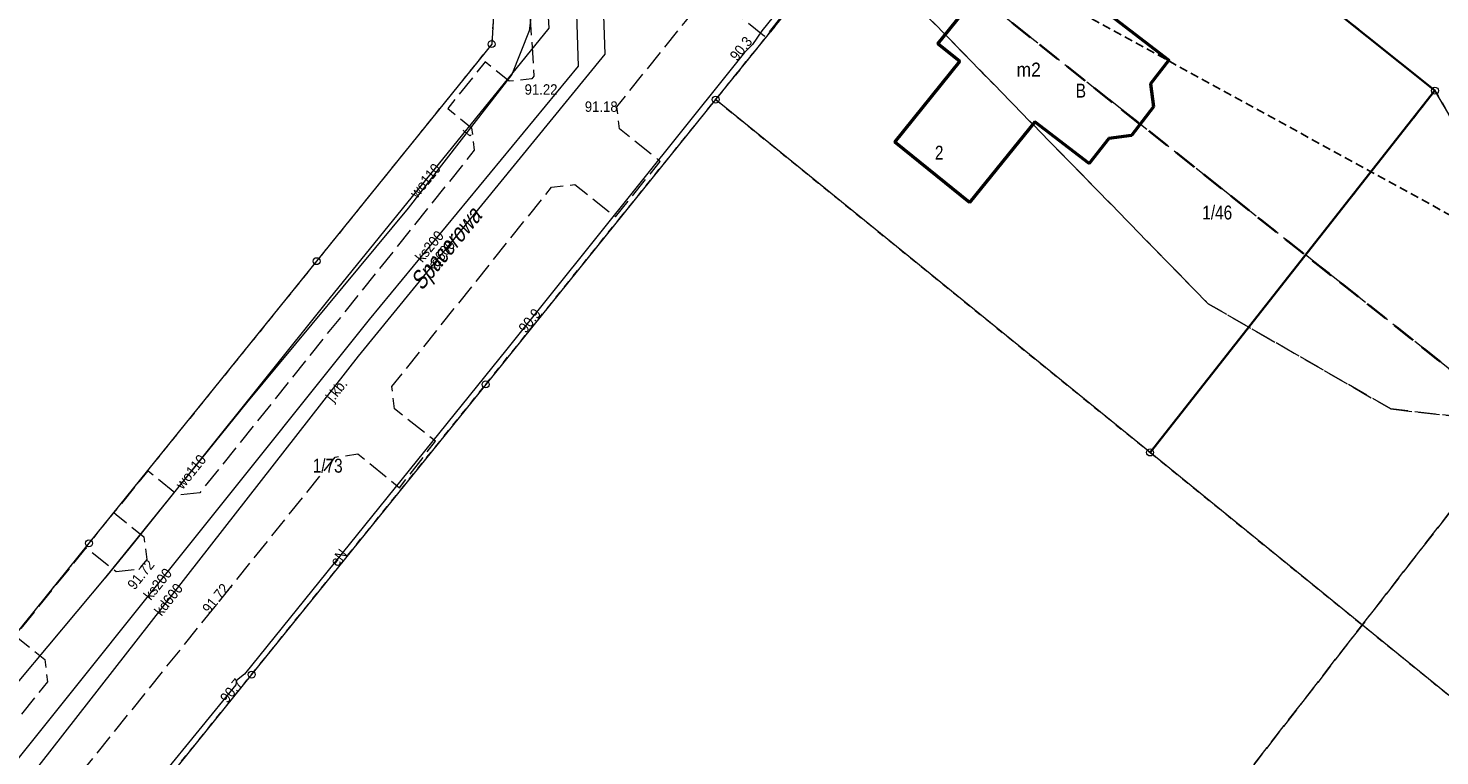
# Model space of a CAD drawing. Header units: metres. Extents: x 6540907 to 6541833, y 5893434 to 5894895.
# Tile 181 of 256: x 6541422 to 6541523, y 5894030 to 5894082. Entities that reach past the tile are written whole.
import ezdxf
from ezdxf.enums import TextEntityAlignment as Align

# ---------------------------------------------------------------- set-up
doc = ezdxf.new("R2010")
doc.units = ezdxf.units.M
doc.header["$MEASUREMENT"] = 0
for name, pattern in [('1.5_0.5', [2, 1.5, -0.5]), ('1.5_1.0', [2.5, 1.5, -1]), ('2', [0.9, 0.6, -0.3]), ('219-500', [0, 0]), ('egkk-500', [2, 1.5, -0.5]), ('egug-500', [1, 0.5, -0.5])]:
    doc.linetypes.add(name, pattern=pattern)
doc.layers.get('0').update_dxf_attribs({"color": 2, "linetype": 'CONTINUOUS', "lineweight": 5})
for name, color, linetype, lineweight in [('202-punkt graniczny', 251, 'CONTINUOUS', 9), ('210-oznaczenie konturu użytku gruntowego', 251, 'CONTINUOUS', 9), ('211-numer działki ewidencyjnej', 156, 'CONTINUOUS', 9), ('216-obręb ewidencyjny', 251, 'CONTINUOUS', 9), ('217-kontur klasyfikacyjny', 251, 'CONTINUOUS', 9), ('218-kontur użytku gruntowego', 251, 'CONTINUOUS', 9), ('219-działka ewidencyjna', 152, 'CONTINUOUS', 18), ('312-budynek ewidencyjny', 251, 'CONTINUOUS', 9), ('312-oznaczenie budynku ewidencyjnego', 251, 'CONTINUOUS', 9), ('312-oznaczenie budynku ewidencyjnego-Atr117', 251, 'CONTINUOUS', 9), ('994-Nazwa ulicy', 251, 'CONTINUOUS', 9), ('jezdnia', 251, 'CONTINUOUS', 9), ('jezdnia-Atr17', 251, 'CONTINUOUS', 9), ('ogrodzenie trwałe', 251, 'CONTINUOUS', 9), ('pikieta sztuczna', 251, 'CONTINUOUS', 9), ('pikieta sztuczna-Atr2', 251, 'CONTINUOUS', 9), ('przewód elektroenergetyczny podziemny', 251, 'CONTINUOUS', 9), ('przewód elektroenergetyczny podziemny-Atr1', 251, 'CONTINUOUS', 9), ('przewód kanalizacyjny', 251, 'CONTINUOUS', 9), ('przewód kanalizacyjny-Atr1', 251, 'CONTINUOUS', 9), ('przewód telekomunikacyjny podziemny', 251, 'CONTINUOUS', 9), ('przewód telekomunikacyjny podziemny-Atr1', 251, 'CONTINUOUS', 9), ('przewód wodociągowy', 251, 'CONTINUOUS', 9), ('przewód wodociągowy-Atr1', 251, 'CONTINUOUS', 9), ('Punkt budynku', 251, 'CONTINUOUS', 9), ('rzędna', 251, 'CONTINUOUS', 9), ('rzędna-Atr2', 251, 'CONTINUOUS', 9), ('Zakres', 252, 'CONTINUOUS', 15)]:
    doc.layers.add(name, color=color, linetype=linetype, lineweight=lineweight)
doc.styles.get("Standard").update_dxf_attribs({"font": 'Arial', "width": 0.75})
doc.linetypes.add('902-500', pattern='A,3.75,0,[1,ksztalty.shx,S=0.5,R=0,X=0,Y=0],3.75', length=7.5)

# ---------------------------------------------------------------- blocks, each defined once
blk = doc.blocks.new('PUNKTBUD')
at = {"color": 0}
blk.add_circle((0, 0), 0.045, dxfattribs=at)
blk = doc.blocks.new('202')
at = {"color": 0, "linetype": 'Continuous', "lineweight": 0}
blk.add_circle((0, 0), 0.25, dxfattribs=at)
blk = doc.blocks.new('PW01')
at = {"linetype": 'Continuous', "lineweight": 13}
h = blk.add_hatch(color=0, dxfattribs=at)
edge = h.paths.add_edge_path()
edge.add_arc((0, 0), 0.045, 0, 360)

msp = doc.modelspace()

# ---------------------------------------------------------------- linework, layer by layer
at = {"layer": '216-obręb ewidencyjny', "linetype": '1.5_1.0', "lineweight": 35, "flags": 128}
for points in [[(6540907.06, 5893988), (6540917.97, 5893998.72), (6540919.14, 5894000.04), (6540986.55, 5894049.99), (6541000.71, 5894071.73), (6541018.98, 5894099.71), (6541073.42, 5894137.05), (6541168.23, 5894186.97), (6541196.88, 5894188.55), (6541244.66, 5894165.71), (6541308.83, 5894140.8), (6541372.49, 5894155.85), (6541415.18, 5894143.39), (6541528.91, 5894053.47), (6541669.76, 5893991.01), (6541682.61, 5893968.09)], [(6541682.61, 5893968.09), (6541669.76, 5893991.01), (6541528.91, 5894053.47), (6541415.18, 5894143.39), (6541372.49, 5894155.85), (6541308.83, 5894140.8), (6541244.66, 5894165.71), (6541196.88, 5894188.55), (6541168.23, 5894186.97), (6541073.42, 5894137.05), (6541018.98, 5894099.71), (6541000.71, 5894071.73), (6540986.55, 5894049.99), (6540919.14, 5894000.04), (6540917.97, 5893998.72), (6540907.06, 5893988)]]:
    msp.add_lwpolyline(points, dxfattribs=at)
at = {"layer": '217-kontur klasyfikacyjny', "linetype": 'egkk-500', "lineweight": 18, "flags": 128}
for points in [[(6541528.91, 5894053.47), (6541474.93, 5894096.15)], [(6541506.64, 5894062.06), (6541485.44, 5894083.74)], [(6541485.44, 5894083.74), (6541506.64, 5894062.06)], [(6541519.75, 5894054.52), (6541506.64, 5894062.06)], [(6541506.64, 5894062.06), (6541519.75, 5894054.52)], [(6541528.91, 5894053.47), (6541519.75, 5894054.52)], [(6541519.75, 5894054.52), (6541528.91, 5894053.47)], [(6541506.27, 5894024.32), (6541528.91, 5894053.47)], [(6541528.91, 5894053.47), (6541506.27, 5894024.32)]]:
    msp.add_lwpolyline(points, dxfattribs=at)
at = {"layer": '218-kontur użytku gruntowego', "linetype": 'egug-500', "lineweight": 18, "flags": 128}
for points in [[(6541491.86, 5894102.19), (6541471.28, 5894076.71)], [(6541471.28, 5894076.71), (6541491.86, 5894102.19)], [(6541455.72, 5894089.27), (6541455.21, 5894080.69)], [(6541522.91, 5894077.35), (6541514.93, 5894083.74)], [(6541514.93, 5894083.74), (6541522.91, 5894077.35)], [(6541455.21, 5894080.69), (6541452.1, 5894076.84)], [(6541502.46, 5894051.4), (6541522.91, 5894077.35)], [(6541522.91, 5894077.35), (6541502.46, 5894051.4)], [(6541522.91, 5894077.35), (6541536.39, 5894054.56)], [(6541536.39, 5894054.56), (6541522.91, 5894077.35)], [(6541452.1, 5894076.84), (6541442.64, 5894065.12)], [(6541464.41, 5894068.21), (6541471.28, 5894076.71)], [(6541471.28, 5894076.71), (6541502.46, 5894051.4)], [(6541454.78, 5894056.28), (6541464.41, 5894068.21)], [(6541442.64, 5894065.12), (6541426.3, 5894044.89)], [(6541437.97, 5894035.47), (6541454.78, 5894056.28)], [(6541502.46, 5894051.4), (6541527.95, 5894030.7)], [(6541426.3, 5894044.89), (6541413.56, 5894029.12)], [(6541422.27, 5894016.02), (6541437.97, 5894035.47)]]:
    msp.add_lwpolyline(points, dxfattribs=at)
at = {"layer": '219-działka ewidencyjna', "linetype": '219-500', "lineweight": 18, "flags": 128}
for points in [[(6541491.86, 5894102.19), (6541471.28, 5894076.71)], [(6541522.91, 5894077.35), (6541491.86, 5894102.19)], [(6541455.72, 5894089.27), (6541455.21, 5894080.69)], [(6541455.21, 5894080.69), (6541442.64, 5894065.12)], [(6541522.91, 5894077.35), (6541502.46, 5894051.4)], [(6541536.39, 5894054.56), (6541522.91, 5894077.35)], [(6541471.28, 5894076.71), (6541454.78, 5894056.28)], [(6541502.46, 5894051.4), (6541471.28, 5894076.71)], [(6541442.64, 5894065.12), (6541426.3, 5894044.89)], [(6541454.78, 5894056.28), (6541437.97, 5894035.47)], [(6541527.95, 5894030.7), (6541502.46, 5894051.4)], [(6541426.3, 5894044.89), (6541409.97, 5894024.67)], [(6541437.97, 5894035.47), (6541422.27, 5894016.02)]]:
    msp.add_lwpolyline(points, dxfattribs=at)
at = {"layer": '312-budynek ewidencyjny', "linetype": 'Continuous', "lineweight": 50, "flags": 128}
for points in [[(6541487.23, 5894080.72), (6541493.22, 5894088.13)], [(6541499.29, 5894083.01), (6541503.82, 5894079.53)], [(6541488.81, 5894079.44), (6541487.23, 5894080.72)], [(6541484.14, 5894073.66), (6541488.81, 5894079.44)], [(6541503.82, 5894079.53), (6541502.5, 5894077.83)], [(6541502.5, 5894077.83), (6541502.71, 5894076.19)], [(6541502.71, 5894076.19), (6541501.12, 5894074.14)], [(6541494.2, 5894075.12), (6541489.5, 5894069.34)], [(6541498.09, 5894072.12), (6541494.2, 5894075.12)], [(6541499.5, 5894073.93), (6541498.09, 5894072.12)], [(6541501.12, 5894074.14), (6541499.5, 5894073.93)], [(6541489.5, 5894069.34), (6541484.14, 5894073.66)]]:
    msp.add_lwpolyline(points, dxfattribs=at)
at = {"layer": 'jezdnia', "linetype": '1.5_0.5', "lineweight": 18, "flags": 128}
msp.add_lwpolyline([(6541402.28, 5893991.46), (6541404.63, 5893994.45), (6541404.55, 5893994.51), (6541401.69, 5893996.8), (6541401.51, 5893998.37), (6541411.49, 5894010.76), (6541413.11, 5894010.95), (6541415.95, 5894008.65), (6541418.46, 5894011.78), (6541415.65, 5894014.07), (6541415.46, 5894015.67), (6541416.64, 5894017.07), (6541420.09, 5894021.4), (6541421.67, 5894021.57), (6541424.52, 5894019.29), (6541427.06, 5894022.43), (6541424.24, 5894024.7), (6541424.04, 5894026.3), (6541443.98, 5894051.07), (6541445.61, 5894051.29), (6541448.6, 5894048.87), (6541451.18, 5894052.21), (6541448.23, 5894054.53), (6541448.05, 5894056.13), (6541459.5, 5894070.43), (6541461.17, 5894070.62), (6541464.09, 5894068.31), (6541467.31, 5894072.27), (6541464.37, 5894074.62), (6541464.2, 5894076.2), (6541469.11, 5894082.31), (6541470.08, 5894083.47), (6541471.82, 5894083.71), (6541474.65, 5894081.38), (6541474.88, 5894081.23), (6541478.42, 5894085.67), (6541478.09, 5894085.95), (6541487.07, 5894097.06), (6541486.95, 5894098.08), (6541487.63, 5894098.89), (6541488.59, 5894099), (6541491.32, 5894102.36), (6541487.54, 5894105.42), (6541483.69, 5894108.58), (6541476.46, 5894114.47), (6541465.05, 5894100.26), (6541464.87, 5894100.4), (6541462.08, 5894097.11), (6541462.12, 5894096.98), (6541463.47, 5894094.7), (6541457.64, 5894087.42), (6541458.24, 5894078.39), (6541458.08, 5894078.21), (6541456.47, 5894078.02), (6541454.73, 5894079.42), (6541452.06, 5894076.08), (6541453.76, 5894074.69), (6541453.96, 5894073.08), (6541434.26, 5894048.51), (6541432.68, 5894048.33), (6541430.69, 5894049.95), (6541430.53, 5894050.08), (6541428.09, 5894047.09), (6541428.25, 5894046.95), (6541430.25, 5894045.35), (6541430.45, 5894043.73), (6541429.85, 5894043), (6541428.25, 5894042.84), (6541426.24, 5894044.44), (6541426.08, 5894044.56), (6541420.99, 5894038.26), (6541423.13, 5894036.55), (6541423.32, 5894034.95), (6541412.14, 5894021.13), (6541410.17, 5894018.68), (6541408.57, 5894018.49), (6541406.59, 5894020.1), (6541406.42, 5894020.23), (6541403.99, 5894017.08), (6541404.1, 5894017), (6541406.09, 5894015.36), (6541406.28, 5894013.84), (6541393.64, 5893998.19), (6541392.06, 5893998.03), (6541390.07, 5893999.64), (6541387.55, 5893996.46), (6541389.52, 5893994.83), (6541389.76, 5893993.29), (6541388.32, 5893991.46)], dxfattribs=at)
at = {"layer": 'ogrodzenie trwałe', "linetype": '902-500', "lineweight": 35, "flags": 128}
msp.add_lwpolyline([(6541496, 5894098.82), (6541522.91, 5894077.35), (6541502.46, 5894051.4)], dxfattribs=at)
at = {"layer": 'przewód elektroenergetyczny podziemny', "linetype": 'Continuous', "lineweight": 18, "flags": 128}
msp.add_lwpolyline([(6541487.81, 5894097.91), (6541480.89, 5894089.43), (6541474.6, 5894081.65), (6541473.93, 5894080.65), (6541473.35, 5894080.09), (6541472.1, 5894078.53), (6541456.3, 5894058.81), (6541437.47, 5894035.5), (6541436.89, 5894035.04), (6541436.85, 5894034.73), (6541418.23, 5894011.96), (6541406.8, 5893997.67), (6541405.55, 5893996.1), (6541401.75, 5893991.46)], dxfattribs=at)
at = {"layer": 'przewód kanalizacyjny', "linetype": 'Continuous', "lineweight": 18, "flags": 128}
for points in [[(6541393.11, 5893991.46), (6541401.95, 5894002.61), (6541402.1, 5894002.79), (6541408.76, 5894011.2), (6541408.94, 5894011.42), (6541414.81, 5894018.83), (6541445.64, 5894058.3), (6541463.35, 5894079.97), (6541463.06, 5894088.3), (6541473.29, 5894100.91), (6541476.21, 5894104.59), (6541479.08, 5894108.34), (6541481.79, 5894111.95), (6541490, 5894113.53), (6541517.02, 5894148.77), (6541528.47, 5894163.63)], [(6541470.23, 5894101.04), (6541463.25, 5894092.28), (6541461.09, 5894089.57), (6541461.41, 5894079.11), (6541446.41, 5894060.93), (6541421.68, 5894030.02), (6541411.77, 5894017.74), (6541408.78, 5894014.04), (6541398.01, 5894000.7), (6541391.33, 5893992.01), (6541390.91, 5893991.46)]]:
    msp.add_lwpolyline(points, dxfattribs=at)
at = {"layer": 'przewód telekomunikacyjny podziemny', "linetype": 'Continuous', "lineweight": 18, "flags": 128}
msp.add_lwpolyline([(6541466.26, 5894100.28), (6541460.49, 5894091.79), (6541458.73, 5894088.23), (6541457.89, 5894081.65), (6541456.65, 5894078.51), (6541449.21, 5894068.93), (6541437.61, 5894054.97), (6541427.51, 5894042.47), (6541421.27, 5894035.02), (6541411.35, 5894023.43)], dxfattribs=at)
at = {"layer": 'przewód wodociągowy', "linetype": 'Continuous', "lineweight": 18, "flags": 128}
msp.add_lwpolyline([(6541427.49, 5894042.41), (6541429.5, 5894044.88), (6541443.53, 5894062.4), (6541459.34, 5894081.83), (6541458.91, 5894089.25), (6541464.94, 5894096.95), (6541466.46, 5894098.48), (6541467.49, 5894099.52), (6541467.58, 5894099.81)], dxfattribs=at)
at = {"layer": 'Zakres', "linetype": '2', "lineweight": 25, "flags": 128}
msp.add_lwpolyline([(6540930.81, 5894139), (6540952.62, 5894104.36), (6541020.61, 5894149.9), (6541060.25, 5894156.89), (6541133.37, 5894078.64), (6541132.66, 5893993.65), (6541235.67, 5894032.2), (6541230.54, 5894073.89), (6541183.33, 5894098.86), (6541196.93, 5894167.6), (6541212.33, 5894173.37), (6541232.27, 5894180.69), (6541273.87, 5894169.59), (6541300.52, 5894171.39), (6541358.25, 5894159.2), (6541525.85, 5894067.41), (6541649.47, 5894053.45), (6541682.61, 5894090.49)], dxfattribs=at)

# ---------------------------------------------------------------- block references
at = {"layer": '202-punkt graniczny', "linetype": 'Continuous', "lineweight": 18}
for p in [(6541455.21, 5894080.69), (6541471.28, 5894076.71), (6541522.91, 5894077.35), (6541442.64, 5894065.12), (6541454.78, 5894056.28), (6541502.46, 5894051.4), (6541426.3, 5894044.89), (6541437.97, 5894035.47)]:
    msp.add_blockref('202', p, dxfattribs=at)
at = {"layer": 'pikieta sztuczna', "linetype": 'Continuous', "lineweight": 13}
for p in [(6541458.08, 5894078.21), (6541464.2, 5894076.2), (6541430.45, 5894043.76), (6541436.51, 5894041.71)]:
    msp.add_blockref('PW01', p, dxfattribs=at)
at = {"layer": 'Punkt budynku', "linetype": 'Continuous', "lineweight": 18}
for p in [(6541487.23, 5894080.72), (6541488.81, 5894079.44), (6541503.82, 5894079.53), (6541502.5, 5894077.83), (6541502.71, 5894076.19), (6541494.2, 5894075.12), (6541499.5, 5894073.93), (6541501.12, 5894074.14), (6541484.14, 5894073.66), (6541498.09, 5894072.12), (6541489.5, 5894069.34)]:
    msp.add_blockref('PUNKTBUD', p, dxfattribs=at)
at = {"layer": 'rzędna', "linetype": 'Continuous', "lineweight": 18}
for p in [(6541457.89, 5894081.65), (6541473.93, 5894080.65), (6541456.3, 5894058.81), (6541437.47, 5894035.5)]:
    msp.add_blockref('PW01', p, dxfattribs=at)

# ---------------------------------------------------------------- texts
at = {"layer": '210-oznaczenie konturu użytku gruntowego', "linetype": 'Continuous', "lineweight": 18, "width": 0.79}
msp.add_text('B', height=1, dxfattribs=at).set_placement((6541497.13, 5894076.85))
at = {"layer": '211-numer działki ewidencyjnej', "linetype": 'Continuous', "lineweight": 18, "width": 0.79}
for s, p in [('1/46', (6541506.21, 5894068.11)), ('1/73', (6541442.36, 5894049.95))]:
    msp.add_text(s, height=1, dxfattribs=at).set_placement(p)
at = {"layer": '312-oznaczenie budynku ewidencyjnego', "linetype": 'Continuous', "lineweight": 18, "width": 0.79}
msp.add_text('2', height=1, dxfattribs=at).set_placement((6541487.02, 5894073.4), align=Align.TOP_LEFT)
at = {"layer": '312-oznaczenie budynku ewidencyjnego-Atr117', "width": 0.9}
msp.add_text('m2', height=1, dxfattribs=at).set_placement((6541493.75, 5894078.86), align=Align.MIDDLE_CENTER)
at = {"layer": '994-Nazwa ulicy', "linetype": 'Continuous', "lineweight": 25, "oblique": 15, "width": 0.79}
msp.add_text('Spacerowa', height=1.25, rotation=50.718, dxfattribs=at).set_placement((6541450.19, 5894062.95))
at = {"layer": 'jezdnia-Atr17', "width": 0.9}
msp.add_text('j.kb.', height=0.75, rotation=51.277, dxfattribs=at).set_placement((6541443.82, 5894054.96))
msp.add_text('j.kb.', height=0.75, rotation=51.277, dxfattribs=at).set_placement((6541443.82, 5894054.96))
at = {"layer": 'pikieta sztuczna-Atr2', "width": 0.9}
for s, p in [('91.22', (6541457.57, 5894077.06)), ('91.18', (6541461.89, 5894075.83))]:
    msp.add_text(s, height=0.75, dxfattribs=at).set_placement(p)
msp.add_text('91.72', height=0.75, rotation=51.023, dxfattribs=at).set_placement((6541428.99, 5894041.96), align=Align.TOP_LEFT)
msp.add_text('91.72', height=0.75, rotation=51.045, dxfattribs=at).set_placement((6541434.95, 5894039.78))
at = {"layer": 'przewód elektroenergetyczny podziemny-Atr1', "width": 0.9}
msp.add_text('eN', height=0.75, rotation=51.872, dxfattribs=at).set_placement((6541443.84, 5894043.38), align=Align.MIDDLE_LEFT)
at = {"layer": 'przewód kanalizacyjny-Atr1', "width": 0.9}
for s, rotation, p in [('ks200', 50.475, (6541449.94, 5894065.21)), ('kd600', 50.742, (6541450.72, 5894064.52)), ('ks200', 51.338, (6541430.45, 5894040.98)), ('kd600', 52.007, (6541431.22, 5894039.84))]:
    msp.add_text(s, height=0.75, rotation=rotation, dxfattribs=at).set_placement(p, align=Align.MIDDLE_LEFT)
at = {"layer": 'przewód telekomunikacyjny podziemny-Atr1', "width": 0.9}
msp.add_text('t', height=0.75, rotation=52.167, dxfattribs=at).set_placement((6541453.32, 5894074.22), align=Align.MIDDLE_LEFT)
at = {"layer": 'przewód wodociągowy-Atr1', "width": 0.9}
for rotation, p in [(50.865, (6541449.56, 5894069.82)), (51.312, (6541432.74, 5894048.93))]:
    msp.add_text('wo110', height=0.75, rotation=rotation, dxfattribs=at).set_placement(p, align=Align.MIDDLE_LEFT)
at = {"layer": 'rzędna-Atr2', "width": 0.9}
msp.add_text('90.3', height=0.75, rotation=51.295, dxfattribs=at).set_placement((6541472.82, 5894079.42))
for s, rotation, p in [('90.9', 51.297, (6541457.36, 5894060.14)), ('90.7', 51.102, (6541435.94, 5894033.6))]:
    msp.add_text(s, height=0.75, rotation=rotation, dxfattribs=at).set_placement(p, align=Align.MIDDLE_LEFT)

doc.saveas('drawing.dxf')
